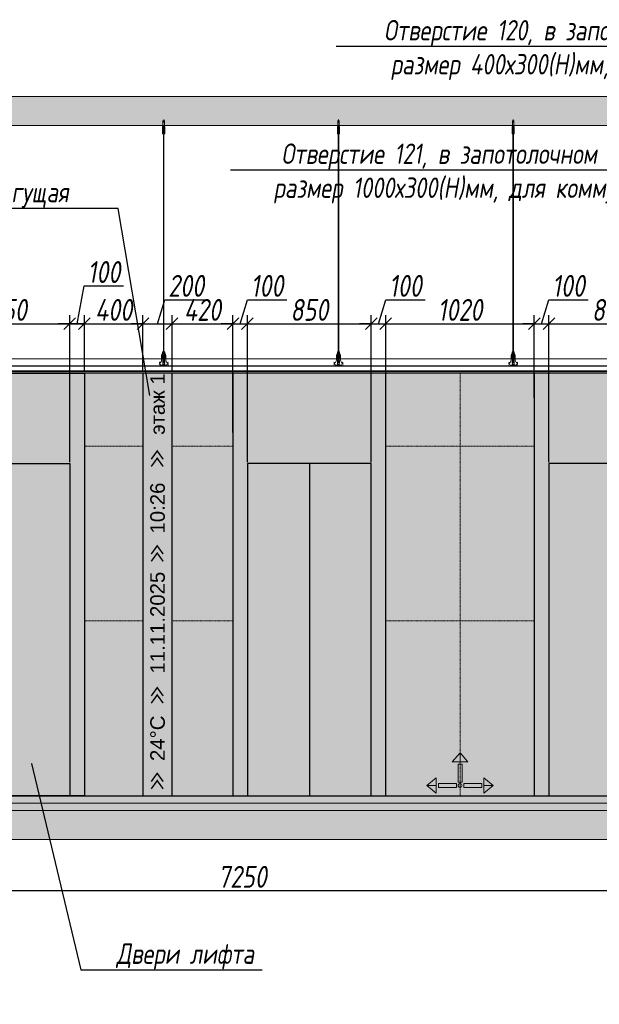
# Model space of a CAD drawing. Header units: millimetres. Extents: x -173851 to 481338, y -267897 to -21875.
# Tile 25 of 126: x -113429 to -109449, y -219524 to -212766. Entities that reach past the tile are written whole.
import ezdxf
from ezdxf import colors
from ezdxf.entities.mleader import LeaderData, LeaderLine
from ezdxf.math import Vec2, Vec3

# ---------------------------------------------------------------- set-up
doc = ezdxf.new("R2010")
doc.units = ezdxf.units.MM
doc.linetypes.add('( Hidden )', pattern=[0.375, 0.25, -0.125])
doc.linetypes.add('DASHDOT', pattern=[25.4, 12.7, -6.35, 0, -6.35])
doc.layers.get('Defpoints').update_dxf_attribs({"color": 31})
for name, color, linetype, lineweight in [('3_RC_Ceiling', 253, 'Continuous', 5), ('A-DETL-GENF', 7, 'Continuous', 5), ('dim_pot', 183, 'Continuous', 9)]:
    doc.layers.add(name, color=color, linetype=linetype, lineweight=lineweight)
for name, color, linetype, lineweight, true_color in [('dim_per', 7, 'Continuous', 9, 0x172e00), ('dim_razv', 7, 'DASHDOT', 9, 0x0d1b0d), ('pol', 7, 'Continuous', 15, 0x55666d)]:
    doc.layers.add(name, color=color, linetype=linetype, lineweight=lineweight, true_color=true_color)
doc.styles.add('fl_iso paper', font='isocpeur.ttf', dxfattribs={"width": 0.8, "oblique": 10})
doc.styles.get("Standard").update_dxf_attribs({"font": 'arial.ttf'})
doc.dimstyles.new('In tre 1_50', dxfattribs={"dimtxt": 150, "dimasz": 80, "dimexe": 60, "dimexo": 10, "dimgap": 20, "dimtad": 1, "dimdec": 0, "dimrnd": 5, "dimzin": 0, "dimdsep": 46, "dimtxsty": 'fl_iso paper', "dimblk": 'OBLIQUE', "dimcen": 0, "dimdle": 60, "dimadec": 0, "dimazin": 0, "dimtfac": 1, "dimtdec": 0, "dimtofl": 0, "dimtmove": 1, "dimatfit": 1, "dimfxl": 40, "dimtolj": 1, "dimtzin": 0, "dimarcsym": 1})

# ---------------------------------------------------------------- blocks, each defined once
blk = doc.blocks.new('*U533')
at = {"layer": '3_RC_Ceiling', "ltscale": 20}
for p, q in [((490274.8, -63924.6), (490274.8, -63984.5)), ((490279.8, -63919.6), (490279.8, -63938.8)), ((490284.8, -63924.6), (490284.8, -63984.5)), ((490272.3, -63976.9), (490277.8, -63976.9)), ((490284.8, -63962.7), (490274.8, -63962.7)), ((490284.8, -63984.5), (490274.8, -63984.5)), ((490277.8, -63963.9), (490277.8, -63984.5)), ((490277.8, -64012.1), (490277.8, -63971.4)), ((490281.8, -63963.9), (490281.8, -63984.5)), ((490281.8, -64012.1), (490281.8, -63971.4)), ((490281.8, -63976.9), (490287.3, -63976.9)), ((490272.3, -64005.4), (490277.8, -64005.4)), ((490277.9, -65491.9), (490277.8, -64018.4)), ((490281.8, -64005.4), (490287.3, -64005.4)), ((490281.9, -65491.9), (490281.8, -64018.4)), ((490272.4, -65524.1), (490277.9, -65524.1)), ((490277.9, -65511.1), (490277.9, -65482.6)), ((490277.9, -65559.3), (490277.9, -65518.6)), ((490281.9, -65511.1), (490281.9, -65482.6)), ((490281.9, -65559.4), (490281.9, -65518.6)), ((490281.9, -65524.1), (490287.4, -65524.1)), ((490272.4, -65552.6), (490277.9, -65552.6)), ((490285.6, -65568.8), (490274.1, -65568.8)), ((490274.1, -65586.8), (490274.1, -65597.8)), ((490274.1, -65597.8), (490274.1, -65604.3)), ((490276.5, -65574.8), (490276.5, -65571.4)), ((490277.9, -65570.9), (490277, -65570.9)), ((490277.9, -65575.3), (490277, -65575.3)), ((490277.4, -65574.8), (490277.3, -65570.9)), ((490277.9, -65574.8), (490277.4, -65574.8)), ((490277.9, -65582.5), (490277.9, -65566.3)), ((490281.9, -65552.6), (490287.4, -65552.6)), ((490281.9, -65582.5), (490281.9, -65566.3)), ((490282.8, -65570.9), (490281.9, -65570.9)), ((490282.4, -65574.8), (490281.9, -65574.8)), ((490282.8, -65575.3), (490281.9, -65575.3)), ((490282.4, -65574.8), (490282.4, -65570.9)), ((490283.3, -65574.8), (490283.3, -65571.4)), ((490285.6, -65586.8), (490285.6, -65597.8)), ((490285.6, -65597.8), (490285.6, -65604.3))]:
    blk.add_line(p, q, dxfattribs=at)
at = {"layer": '3_RC_Ceiling', "ltscale": 20, "elevation": -5.1}
blk.add_lwpolyline([(490272.3, -63966.2), (490272.3, -64016.9, 0.311691), (490287.3, -64016.9), (490287.3, -63966.2, 0.333333)], format="xyb", close=True, dxfattribs=at)
at = {"layer": '3_RC_Ceiling', "ltscale": 20}
for points in [[(490282, -63971.9, 0.15158), (490281.9, -63971.4, 0.106977), (490281.4, -63971, 0.07462), (490280.7, -63970.7, 0.061287), (490279.8, -63970.6, 0.061287), (490279, -63970.7, 0.07462), (490278.3, -63971, 0.106977), (490277.8, -63971.4, 0.15158), (490277.7, -63971.9, 0.156429), (490277.8, -63972.4, 0.106977)], [(490282, -63971.9, -0.164855), (490281.8, -63972.4, -0.106977)], [(490282, -64011.6, -0.15158), (490281.9, -64012.1, -0.106977), (490281.4, -64012.6, -0.07462), (490280.7, -64012.8, -0.061287), (490279.8, -64012.9, -0.061287), (490279, -64012.8, -0.07462), (490278.3, -64012.6, -0.106977), (490277.8, -64012.1, -0.15158), (490277.7, -64011.6, -0.156429), (490277.8, -64011.2, -0.106977)], [(490281.8, -64011.1, -0.164855), (490282, -64011.6, -0.15158)], [(490287.4, -65524.7, -0.160742), (490293.9, -65538), (490293.9, -65568.4, 0.196304), (490301, -65585.9, -0.186577), (490301.9, -65587.9, 0.403263), (490303.4, -65589.3), (490303.4, -65589.3, 0.315299), (490304.8, -65588.4), (490305, -65587.7, -0.253979), (490306.1, -65586.8, -0.113914), (490306.5, -65586.8, -0.349227), (490307.7, -65588.2), (490307.7, -65590.4, -0.065543), (490307.5, -65591.7), (490306.1, -65596.9, -0.339454), (490296.4, -65604.3), (490263.3, -65604.3, -0.339454), (490253.6, -65596.9), (490252.2, -65591.7, -0.065543), (490252, -65590.4), (490252, -65588.2, -0.349227), (490253.2, -65586.8, -0.113914), (490253.6, -65586.8, -0.253979), (490254.7, -65587.7), (490254.9, -65588.4, 0.315299), (490256.4, -65589.3), (490256.4, -65589.3, 0.403263), (490257.9, -65587.9, -0.186577), (490258.7, -65585.9, 0.196304), (490265.9, -65568.4), (490265.9, -65538, -0.160742), (490272.4, -65524.7)], [(490282, -65519.1, 0.15158), (490281.9, -65518.6, 0.106977), (490281.4, -65518.2, 0.07462), (490280.7, -65517.9, 0.061287), (490279.9, -65517.8, 0.061287), (490279, -65517.9, 0.07462), (490278.3, -65518.2, 0.106977), (490277.8, -65518.6, 0.15158), (490277.7, -65519.1, 0.156429), (490277.9, -65519.6, 0.106977)], [(490282, -65519.1, -0.164855), (490281.9, -65519.6, -0.106977)], [(490285.6, -65588.8), (490286.4, -65588.8, 0.414214), (490286.9, -65588.3), (490286.9, -65587.3, 0.414214), (490286.4, -65586.8), (490273.4, -65586.8, 0.414214), (490272.9, -65587.3), (490272.9, -65588.3, 0.414214), (490273.4, -65588.8), (490274.1, -65588.8)], [(490285.6, -65595.8), (490286.4, -65595.8, -0.414214), (490286.9, -65596.3), (490286.9, -65597.3, -0.414214), (490286.4, -65597.8), (490273.4, -65597.8, -0.414214), (490272.9, -65597.3), (490272.9, -65596.3, -0.414214), (490273.4, -65595.8), (490274.1, -65595.8)], [(490285.6, -65604.3), (490285.6, -65605.3, -0.414214), (490282.6, -65608.3), (490277.1, -65608.3, -0.414214), (490274.1, -65605.3), (490274.1, -65604.3)], [(490282, -65558.9, -0.15158), (490281.9, -65559.3, -0.106977), (490281.4, -65559.8, -0.07462), (490280.7, -65560.1, -0.061287), (490279.9, -65560.2, -0.061287), (490279, -65560.1, -0.07462), (490278.3, -65559.8, -0.106977), (490277.8, -65559.3, -0.15158), (490277.7, -65558.9, -0.156429), (490277.9, -65558.4, -0.106977)], [(490281.9, -65558.4, -0.164855), (490282, -65558.9, -0.15158)]]:
    blk.add_lwpolyline(points, format="xyb", dxfattribs=at)
blk.add_lwpolyline([(490272.4, -65513.4), (490272.4, -65564.2, 0.311691), (490287.4, -65564.2), (490287.4, -65513.4, 0.333333)], format="xyb", close=True, dxfattribs=at)
at = {"layer": '3_RC_Ceiling', "ltscale": 20, "const_width": 2.22}
blk.add_lwpolyline([(490307.6, -65584.7, -1), (490312.1, -65584.7), (490312.1, -65586.3, -0.267949), (490311.4, -65587.5, 0.57735), (490311.4, -65589.9, -0.267949), (490312.1, -65591.1), (490312.1, -65593.7, -0.267949), (490311.4, -65594.9, 0.57735), (490311.4, -65597.3, -0.267949), (490312.1, -65598.5), (490312.1, -65601.2, -0.267949), (490311.4, -65602.4, 0.57735), (490311.4, -65604.8, -0.267949), (490312.1, -65606), (490312.1, -65608.8, -0.414214), (490310.7, -65610.2), (490304.5, -65610.2, -0.247529), (490303.3, -65609.6, 0.247529), (490302.2, -65609), (490298.3, -65609, 0.247529), (490297.1, -65609.6, -0.247529), (490296, -65610.2), (490282.3, -65610.2, -0.267949), (490281.1, -65609.5, 0.57735), (490278.7, -65609.5, -0.267949), (490277.5, -65610.2), (490263.7, -65610.2, -0.247529), (490262.6, -65609.6, 0.247529), (490261.4, -65609), (490257.6, -65609, 0.247529), (490256.4, -65609.6, -0.247529), (490255.3, -65610.2), (490249, -65610.2, -0.414214), (490247.6, -65608.8), (490247.6, -65606, -0.267949), (490248.3, -65604.8, 0.57735), (490248.3, -65602.4, -0.267949), (490247.6, -65601.2), (490247.6, -65598.5, -0.267949), (490248.3, -65597.3, 0.57735), (490248.3, -65594.9, -0.267949), (490247.6, -65593.7), (490247.6, -65591.1, -0.267949), (490248.3, -65589.9, 0.57735), (490248.3, -65587.5, -0.267949), (490247.6, -65586.3), (490247.6, -65584.7, -1), (490252.1, -65584.7, -1)], format="xyb", dxfattribs=at)
at = {"layer": '3_RC_Ceiling', "ltscale": 20, "flags": 128}
blk.add_lwpolyline([(490285.6, -65586.8, -0.414214), (490286.1, -65586.3), (490286.6, -65586.3), (490286.6, -65573.3), (490286.1, -65573.3, -0.414214), (490285.6, -65572.8), (490285.6, -65567.9), (490274.1, -65567.9), (490274.1, -65572.8, -0.414214), (490273.6, -65573.3), (490273.1, -65573.3), (490273.1, -65586.3), (490273.6, -65586.3, -0.414214), (490274.1, -65586.8)], format="xyb", dxfattribs=at)
at = {"layer": '3_RC_Ceiling', "ltscale": 20}
for centre in [(490279.8, -63980.6), (490279.8, -64000.6), (490279.9, -65527.8), (490279.9, -65547.8)]:
    blk.add_circle(centre, 1.6, dxfattribs=at)
for centre, radius, start, end in [((490279.8, -63990.6), 2.8, 131.81165, 228.19115), ((490279.8, -63990.6), 2.8, 131.81165, 228.19115), ((490279.8, -63990.6), 2.8, 48.19102, 131.81165), ((490279.8, -63990.6), 2.8, 228.19115, 311.81178), ((490279.8, -63990.6), 2.8, 311.81178, 48.19102), ((490279.9, -65537.8), 2.8, 131.81165, 228.19115), ((490279.9, -65537.8), 2.8, 131.81165, 228.19115), ((490279.9, -65537.8), 2.8, 48.19102, 131.81165), ((490279.9, -65537.8), 2.8, 228.19115, 311.81178), ((490279.9, -65537.8), 2.8, 311.81178, 48.19102), ((490277, -65571.4), 0.5, 90.0014, 180.0014), ((490277, -65574.8), 0.5, 180.0014, 270.0014), ((490278.4, -65582.5), 0.531, 180.0014, 219.64067), ((490279.1, -65581.9), 1.44, 219.64067, 243.43635), ((490279.6, -65581), 2.48, 243.43635, 258.30048), ((490279.9, -65579.5), 3.99, 258.30048, 270.0014), ((490279.9, -65579.5), 3.99, 270.0014, 281.70232), ((490280.2, -65581), 2.48, 281.70232, 296.56645), ((490280.6, -65581.9), 1.44, 296.56645, 320.36213), ((490281.3, -65582.5), 0.531, 320.36213, 0.0014), ((490282.8, -65571.4), 0.5, 0.0014, 90.0014), ((490282.8, -65574.8), 0.5, 270.0014, 0.0014)]:
    blk.add_arc(centre, radius, start, end, dxfattribs=at)
blk = doc.blocks.new('*U514')
at = {"layer": '3_RC_Ceiling'}
blk.add_blockref('*U533', (-490279.9, 64657.8, 2.5), dxfattribs=at)
blk = doc.blocks.new('*U515')
at = {"color": 0, "linetype": 'ByBlock', "lineweight": -2, "transparency": 16777216}
for p in [(4800, 0), (6000, 0), (7200, 0)]:
    blk.add_blockref('*U514', p, dxfattribs=at)
blk = doc.blocks.new('_Oblique')
at = {"color": 0, "linetype": 'ByBlock', "lineweight": -2}
blk.add_line((-0.5, -0.5), (0.5, 0.5), dxfattribs=at)
blk = doc.blocks.new('*D622')
at = {"layer": 'Defpoints', "color": 0, "linetype": 'ByBlock', "transparency": 16777216}
for p in [(-108275.2, -218393), (-115525.2, -218558.5), (-108275.2, -218744)]:
    blk.add_point(p, dxfattribs=at)
at = {"layer": 'dim_razv', "color": 0, "linetype": 'ByBlock', "lineweight": -2, "transparency": 16777216}
for p, q in [((-108275.2, -218403), (-108275.2, -218804)), ((-115525.2, -218568.5), (-115525.2, -218804)), ((-115585.2, -218744), (-108215.2, -218744))]:
    blk.add_line(p, q, dxfattribs=at)
at = {"layer": 'dim_razv', "color": 0, "linetype": 'ByBlock', "lineweight": -2, "transparency": 16777216, "xscale": 80, "yscale": 80, "zscale": 80, "rotation": 180}
blk.add_blockref('_Oblique', (-115525.2, -218744), dxfattribs=at)
at = {"layer": 'dim_razv', "color": 0, "linetype": 'ByBlock', "lineweight": -2, "transparency": 16777216, "xscale": 80, "yscale": 80, "zscale": 80}
blk.add_blockref('_Oblique', (-108275.2, -218744), dxfattribs=at)
at = {"layer": 'dim_razv', "color": 0, "linetype": 'ByBlock', "transparency": 16777216, "insert": (-111900.2, -218649), "char_height": 150, "attachment_point": 5, "style": 'fl_iso paper'}
blk.add_mtext('\\A1;7250', dxfattribs=at)
blk = doc.blocks.new('*D639')
at = {"layer": 'Defpoints', "color": 0, "linetype": 'ByBlock', "transparency": 16777216}
for p in [(-113085.2, -214853.2), (-113935.2, -215813), (-113085.2, -215813)]:
    blk.add_point(p, dxfattribs=at)
at = {"layer": 'dim_razv', "color": 0, "linetype": 'ByBlock', "lineweight": -2, "transparency": 16777216}
for p, q in [((-113935.2, -215803), (-113935.2, -214793.2)), ((-113085.2, -215803), (-113085.2, -214793.2)), ((-113995.2, -214853.2), (-113025.2, -214853.2))]:
    blk.add_line(p, q, dxfattribs=at)
at = {"layer": 'dim_razv', "color": 0, "linetype": 'ByBlock', "lineweight": -2, "transparency": 16777216, "xscale": 80, "yscale": 80, "zscale": 80, "rotation": 180}
blk.add_blockref('_Oblique', (-113935.2, -214853.2), dxfattribs=at)
at = {"layer": 'dim_razv', "color": 0, "linetype": 'ByBlock', "lineweight": -2, "transparency": 16777216, "xscale": 80, "yscale": 80, "zscale": 80}
blk.add_blockref('_Oblique', (-113085.2, -214853.2), dxfattribs=at)
at = {"layer": 'dim_razv', "color": 0, "linetype": 'ByBlock', "transparency": 16777216, "insert": (-113510.2, -214758.2), "char_height": 150, "attachment_point": 5, "style": 'fl_iso paper'}
blk.add_mtext('\\A1;850', dxfattribs=at)
blk = doc.blocks.new('*D640')
at = {"layer": 'Defpoints', "color": 0, "linetype": 'ByBlock', "transparency": 16777216}
for p in [(-112582.7, -214853.2), (-112985.2, -215193), (-112582.7, -215193)]:
    blk.add_point(p, dxfattribs=at)
at = {"layer": 'dim_razv', "color": 0, "linetype": 'ByBlock', "lineweight": -2, "transparency": 16777216}
for p, q in [((-112985.2, -215183), (-112985.2, -214793.2)), ((-112582.7, -215183), (-112582.7, -214793.2)), ((-113045.2, -214853.2), (-112522.7, -214853.2))]:
    blk.add_line(p, q, dxfattribs=at)
at = {"layer": 'dim_razv', "color": 0, "linetype": 'ByBlock', "lineweight": -2, "transparency": 16777216, "xscale": 80, "yscale": 80, "zscale": 80, "rotation": 180}
blk.add_blockref('_Oblique', (-112985.2, -214853.2), dxfattribs=at)
at = {"layer": 'dim_razv', "color": 0, "linetype": 'ByBlock', "lineweight": -2, "transparency": 16777216, "xscale": 80, "yscale": 80, "zscale": 80}
blk.add_blockref('_Oblique', (-112582.7, -214853.2), dxfattribs=at)
at = {"layer": 'dim_razv', "color": 0, "linetype": 'ByBlock', "transparency": 16777216, "insert": (-112784, -214758.2), "char_height": 150, "attachment_point": 5, "style": 'fl_iso paper'}
blk.add_mtext('\\A1;400', dxfattribs=at)
blk = doc.blocks.new('*D641')
at = {"layer": 'Defpoints', "color": 0, "linetype": 'ByBlock', "transparency": 16777216}
for p in [(-112382.7, -214853.2), (-112582.7, -215193), (-112382.7, -215193)]:
    blk.add_point(p, dxfattribs=at)
at = {"layer": 'dim_razv', "color": 0, "linetype": 'ByBlock', "lineweight": -2, "transparency": 16777216}
for p, q in [((-112482.7, -214853.2), (-112433.2, -214688.2)), ((-112433.2, -214688.2), (-112138.8, -214688.2)), ((-112582.7, -215183), (-112582.7, -214793.2)), ((-112382.7, -215183), (-112382.7, -214793.2)), ((-112582.7, -214853.2), (-112662.7, -214853.2)), ((-112582.7, -214853.2), (-112382.7, -214853.2)), ((-112382.7, -214853.2), (-112302.7, -214853.2))]:
    blk.add_line(p, q, dxfattribs=at)
at = {"layer": 'dim_razv', "color": 0, "linetype": 'ByBlock', "lineweight": -2, "transparency": 16777216, "xscale": 80, "yscale": 80, "zscale": 80}
blk.add_blockref('_Oblique', (-112582.7, -214853.2), dxfattribs=at)
at = {"layer": 'dim_razv', "color": 0, "linetype": 'ByBlock', "lineweight": -2, "transparency": 16777216, "xscale": 80, "yscale": 80, "zscale": 80, "rotation": 180}
blk.add_blockref('_Oblique', (-112382.7, -214853.2), dxfattribs=at)
at = {"layer": 'dim_razv', "color": 0, "linetype": 'ByBlock', "transparency": 16777216, "insert": (-112286, -214593.2), "char_height": 150, "attachment_point": 5, "style": 'fl_iso paper'}
blk.add_mtext('\\A1;200', dxfattribs=at)
blk = doc.blocks.new('*D642')
at = {"layer": 'Defpoints', "color": 0, "linetype": 'ByBlock', "transparency": 16777216}
for p in [(-111965.2, -214853.2), (-112382.7, -215193), (-111965.2, -215610)]:
    blk.add_point(p, dxfattribs=at)
at = {"layer": 'dim_razv', "color": 0, "linetype": 'ByBlock', "lineweight": -2, "transparency": 16777216}
for p, q in [((-112382.7, -215183), (-112382.7, -214793.2)), ((-111965.2, -215600), (-111965.2, -214793.2)), ((-112442.7, -214853.2), (-111905.2, -214853.2))]:
    blk.add_line(p, q, dxfattribs=at)
at = {"layer": 'dim_razv', "color": 0, "linetype": 'ByBlock', "lineweight": -2, "transparency": 16777216, "xscale": 80, "yscale": 80, "zscale": 80, "rotation": 180}
blk.add_blockref('_Oblique', (-112382.7, -214853.2), dxfattribs=at)
at = {"layer": 'dim_razv', "color": 0, "linetype": 'ByBlock', "lineweight": -2, "transparency": 16777216, "xscale": 80, "yscale": 80, "zscale": 80}
blk.add_blockref('_Oblique', (-111965.2, -214853.2), dxfattribs=at)
at = {"layer": 'dim_razv', "color": 0, "linetype": 'ByBlock', "transparency": 16777216, "insert": (-112174, -214758.2), "char_height": 150, "attachment_point": 5, "style": 'fl_iso paper'}
blk.add_mtext('\\A1;420', dxfattribs=at)
blk = doc.blocks.new('*D643')
at = {"layer": 'Defpoints', "color": 0, "linetype": 'ByBlock', "transparency": 16777216}
for p in [(-111865.2, -214853.2), (-111965.2, -215610), (-111865.2, -215813)]:
    blk.add_point(p, dxfattribs=at)
at = {"layer": 'dim_razv', "color": 0, "linetype": 'ByBlock', "lineweight": -2, "transparency": 16777216}
for p, q in [((-111915.2, -214853.2), (-111865.7, -214688.2)), ((-111865.7, -214688.2), (-111595.3, -214688.2)), ((-111965.2, -215600), (-111965.2, -214793.2)), ((-111865.2, -215803), (-111865.2, -214793.2)), ((-111965.2, -214853.2), (-112045.2, -214853.2)), ((-111965.2, -214853.2), (-111865.2, -214853.2)), ((-111865.2, -214853.2), (-111785.2, -214853.2))]:
    blk.add_line(p, q, dxfattribs=at)
at = {"layer": 'dim_razv', "color": 0, "linetype": 'ByBlock', "lineweight": -2, "transparency": 16777216, "xscale": 80, "yscale": 80, "zscale": 80}
blk.add_blockref('_Oblique', (-111965.2, -214853.2), dxfattribs=at)
at = {"layer": 'dim_razv', "color": 0, "linetype": 'ByBlock', "lineweight": -2, "transparency": 16777216, "xscale": 80, "yscale": 80, "zscale": 80, "rotation": 180}
blk.add_blockref('_Oblique', (-111865.2, -214853.2), dxfattribs=at)
at = {"layer": 'dim_razv', "color": 0, "linetype": 'ByBlock', "transparency": 16777216, "insert": (-111730.5, -214593.2), "char_height": 150, "attachment_point": 5, "style": 'fl_iso paper'}
blk.add_mtext('\\A1;100', dxfattribs=at)
blk = doc.blocks.new('*D644')
at = {"layer": 'Defpoints', "color": 0, "linetype": 'ByBlock', "transparency": 16777216}
for p in [(-111015.2, -214853.2), (-111865.2, -215813), (-111015.2, -215813)]:
    blk.add_point(p, dxfattribs=at)
at = {"layer": 'dim_razv', "color": 0, "linetype": 'ByBlock', "lineweight": -2, "transparency": 16777216}
for p, q in [((-111865.2, -215803), (-111865.2, -214793.2)), ((-111015.2, -215803), (-111015.2, -214793.2)), ((-111925.2, -214853.2), (-110955.2, -214853.2))]:
    blk.add_line(p, q, dxfattribs=at)
at = {"layer": 'dim_razv', "color": 0, "linetype": 'ByBlock', "lineweight": -2, "transparency": 16777216, "xscale": 80, "yscale": 80, "zscale": 80, "rotation": 180}
blk.add_blockref('_Oblique', (-111865.2, -214853.2), dxfattribs=at)
at = {"layer": 'dim_razv', "color": 0, "linetype": 'ByBlock', "lineweight": -2, "transparency": 16777216, "xscale": 80, "yscale": 80, "zscale": 80}
blk.add_blockref('_Oblique', (-111015.2, -214853.2), dxfattribs=at)
at = {"layer": 'dim_razv', "color": 0, "linetype": 'ByBlock', "transparency": 16777216, "insert": (-111440.2, -214758.2), "char_height": 150, "attachment_point": 5, "style": 'fl_iso paper'}
blk.add_mtext('\\A1;850', dxfattribs=at)
blk = doc.blocks.new('*D645')
at = {"layer": 'Defpoints', "color": 0, "linetype": 'ByBlock', "transparency": 16777216}
for p in [(-110915.2, -214853.2), (-110915.2, -215693), (-111015.2, -215813)]:
    blk.add_point(p, dxfattribs=at)
at = {"layer": 'dim_razv', "color": 0, "linetype": 'ByBlock', "lineweight": -2, "transparency": 16777216}
for p, q in [((-110965.2, -214853.2), (-110915.7, -214688.2)), ((-110915.7, -214688.2), (-110645.3, -214688.2)), ((-111015.2, -215803), (-111015.2, -214793.2)), ((-110915.2, -215683), (-110915.2, -214793.2)), ((-111015.2, -214853.2), (-111095.2, -214853.2)), ((-111015.2, -214853.2), (-110915.2, -214853.2)), ((-110915.2, -214853.2), (-110835.2, -214853.2))]:
    blk.add_line(p, q, dxfattribs=at)
at = {"layer": 'dim_razv', "color": 0, "linetype": 'ByBlock', "lineweight": -2, "transparency": 16777216, "xscale": 80, "yscale": 80, "zscale": 80}
blk.add_blockref('_Oblique', (-111015.2, -214853.2), dxfattribs=at)
at = {"layer": 'dim_razv', "color": 0, "linetype": 'ByBlock', "lineweight": -2, "transparency": 16777216, "xscale": 80, "yscale": 80, "zscale": 80, "rotation": 180}
blk.add_blockref('_Oblique', (-110915.2, -214853.2), dxfattribs=at)
at = {"layer": 'dim_razv', "color": 0, "linetype": 'ByBlock', "transparency": 16777216, "insert": (-110780.5, -214593.2), "char_height": 150, "attachment_point": 5, "style": 'fl_iso paper'}
blk.add_mtext('\\A1;100', dxfattribs=at)
blk = doc.blocks.new('*D646')
at = {"layer": 'Defpoints', "color": 0, "linetype": 'ByBlock', "transparency": 16777216}
for p in [(-109895.2, -214853.2), (-109895.2, -215372.1), (-110915.2, -215693)]:
    blk.add_point(p, dxfattribs=at)
at = {"layer": 'dim_razv', "color": 0, "linetype": 'ByBlock', "lineweight": -2, "transparency": 16777216}
for p, q in [((-110915.2, -215683), (-110915.2, -214793.2)), ((-109895.2, -215362.1), (-109895.2, -214793.2)), ((-110975.2, -214853.2), (-109835.2, -214853.2))]:
    blk.add_line(p, q, dxfattribs=at)
at = {"layer": 'dim_razv', "color": 0, "linetype": 'ByBlock', "lineweight": -2, "transparency": 16777216, "xscale": 80, "yscale": 80, "zscale": 80, "rotation": 180}
blk.add_blockref('_Oblique', (-110915.2, -214853.2), dxfattribs=at)
at = {"layer": 'dim_razv', "color": 0, "linetype": 'ByBlock', "lineweight": -2, "transparency": 16777216, "xscale": 80, "yscale": 80, "zscale": 80}
blk.add_blockref('_Oblique', (-109895.2, -214853.2), dxfattribs=at)
at = {"layer": 'dim_razv', "color": 0, "linetype": 'ByBlock', "transparency": 16777216, "insert": (-110405.2, -214758.2), "char_height": 150, "attachment_point": 5, "style": 'fl_iso paper'}
blk.add_mtext('\\A1;1020', dxfattribs=at)
blk = doc.blocks.new('*D647')
at = {"layer": 'Defpoints', "color": 0, "linetype": 'ByBlock', "transparency": 16777216}
for p in [(-109795.2, -214853.2), (-109895.2, -215372.1), (-109795.2, -215813)]:
    blk.add_point(p, dxfattribs=at)
at = {"layer": 'dim_razv', "color": 0, "linetype": 'ByBlock', "lineweight": -2, "transparency": 16777216}
for p, q in [((-109845.2, -214853.2), (-109795.7, -214688.2)), ((-109795.7, -214688.2), (-109525.3, -214688.2)), ((-109895.2, -215362.1), (-109895.2, -214793.2)), ((-109795.2, -215803), (-109795.2, -214793.2)), ((-109895.2, -214853.2), (-109975.2, -214853.2)), ((-109895.2, -214853.2), (-109795.2, -214853.2)), ((-109795.2, -214853.2), (-109715.2, -214853.2))]:
    blk.add_line(p, q, dxfattribs=at)
at = {"layer": 'dim_razv', "color": 0, "linetype": 'ByBlock', "lineweight": -2, "transparency": 16777216, "xscale": 80, "yscale": 80, "zscale": 80}
blk.add_blockref('_Oblique', (-109895.2, -214853.2), dxfattribs=at)
at = {"layer": 'dim_razv', "color": 0, "linetype": 'ByBlock', "lineweight": -2, "transparency": 16777216, "xscale": 80, "yscale": 80, "zscale": 80, "rotation": 180}
blk.add_blockref('_Oblique', (-109795.2, -214853.2), dxfattribs=at)
at = {"layer": 'dim_razv', "color": 0, "linetype": 'ByBlock', "transparency": 16777216, "insert": (-109660.5, -214593.2), "char_height": 150, "attachment_point": 5, "style": 'fl_iso paper'}
blk.add_mtext('\\A1;100', dxfattribs=at)
blk = doc.blocks.new('*D648')
at = {"layer": 'Defpoints', "color": 0, "linetype": 'ByBlock', "transparency": 16777216}
for p in [(-108945.2, -214853.2), (-109795.2, -215813), (-108945.2, -215813)]:
    blk.add_point(p, dxfattribs=at)
at = {"layer": 'dim_razv', "color": 0, "linetype": 'ByBlock', "lineweight": -2, "transparency": 16777216}
for p, q in [((-109795.2, -215803), (-109795.2, -214793.2)), ((-108945.2, -215803), (-108945.2, -214793.2)), ((-109855.2, -214853.2), (-108885.2, -214853.2))]:
    blk.add_line(p, q, dxfattribs=at)
at = {"layer": 'dim_razv', "color": 0, "linetype": 'ByBlock', "lineweight": -2, "transparency": 16777216, "xscale": 80, "yscale": 80, "zscale": 80, "rotation": 180}
blk.add_blockref('_Oblique', (-109795.2, -214853.2), dxfattribs=at)
at = {"layer": 'dim_razv', "color": 0, "linetype": 'ByBlock', "lineweight": -2, "transparency": 16777216, "xscale": 80, "yscale": 80, "zscale": 80}
blk.add_blockref('_Oblique', (-108945.2, -214853.2), dxfattribs=at)
at = {"layer": 'dim_razv', "color": 0, "linetype": 'ByBlock', "transparency": 16777216, "insert": (-109370.2, -214758.2), "char_height": 150, "attachment_point": 5, "style": 'fl_iso paper'}
blk.add_mtext('\\A1;850', dxfattribs=at)
blk = doc.blocks.new('1')
at = {"layer": 'pol', "linetype": 'ByBlock'}
h = blk.add_hatch(color=1, dxfattribs=at)
h.paths.add_polyline_path([(35776.4, 73135.4), (35803.1, 73135.4), (35803.1, 73259), (35776.4, 73259)])
h.paths.add_polyline_path([(35789.8, 73274.6), (35843.2, 73274.6), (35789.8, 73338.2)])
h.paths.add_polyline_path([(35789.8, 73274.6), (35736.3, 73274.6), (35789.8, 73338.2)])
edge = h.paths.add_edge_path()
edge.add_arc((35789.8, 73110.5), 13.4, 0, 360)
h = blk.add_hatch(color=1, dxfattribs=at)
h.paths.add_polyline_path([(35813.3, 73097.1), (35813.3, 73123.9), (35936.9, 73123.9), (35936.9, 73097.1)])
h.paths.add_polyline_path([(35952.5, 73110.5), (35952.5, 73164), (36016.1, 73110.5)])
h.paths.add_polyline_path([(35952.5, 73110.5), (35952.5, 73057), (36016.1, 73110.5)])
at = {"layer": 'pol', "color": 1, "linetype": 'ByBlock'}
for points in [[(35789.8, 73274.6), (35736.3, 73274.6), (35789.8, 73338.2), (35789.8, 73274.6)], [(35789.8, 73274.6), (35843.2, 73274.6), (35789.8, 73338.2), (35789.8, 73274.6)], [(35952.5, 73110.5), (35952.5, 73164), (36016.1, 73110.5), (35952.5, 73110.5)], [(35952.5, 73110.5), (35952.5, 73057), (36016.1, 73110.5), (35952.5, 73110.5)]]:
    blk.add_lwpolyline(points, dxfattribs=at)
for points in [[(35776.4, 73135.4), (35803.1, 73135.4), (35803.1, 73259), (35776.4, 73259)], [(35813.3, 73097.1), (35813.3, 73123.9), (35936.9, 73123.9), (35936.9, 73097.1)]]:
    blk.add_lwpolyline(points, close=True, dxfattribs=at)
blk.add_circle((35789.8, 73110.5), 13.4, dxfattribs=at)
blk = doc.blocks.new('*D1617')
at = {"layer": 'Defpoints', "color": 0, "linetype": 'ByBlock', "transparency": 16777216}
for p in [(-113085.2, -214853.2), (-113085.2, -215193), (-112985.2, -215193)]:
    blk.add_point(p, dxfattribs=at)
at = {"layer": 'dim_razv', "color": 0, "linetype": 'ByBlock', "lineweight": -2, "transparency": 16777216}
for p, q in [((-113035.2, -214853.2), (-112985.7, -214593.2)), ((-112985.7, -214593.2), (-112715.3, -214593.2)), ((-113085.2, -215183), (-113085.2, -214793.2)), ((-112985.2, -215183), (-112985.2, -214793.2)), ((-113085.2, -214853.2), (-113165.2, -214853.2)), ((-112985.2, -214853.2), (-113085.2, -214853.2)), ((-112985.2, -214853.2), (-112905.2, -214853.2))]:
    blk.add_line(p, q, dxfattribs=at)
at = {"layer": 'dim_razv', "color": 0, "linetype": 'ByBlock', "lineweight": -2, "transparency": 16777216, "xscale": 80, "yscale": 80, "zscale": 80}
blk.add_blockref('_Oblique', (-113085.2, -214853.2), dxfattribs=at)
at = {"layer": 'dim_razv', "color": 0, "linetype": 'ByBlock', "lineweight": -2, "transparency": 16777216, "xscale": 80, "yscale": 80, "zscale": 80, "rotation": 180}
blk.add_blockref('_Oblique', (-112985.2, -214853.2), dxfattribs=at)
at = {"layer": 'dim_razv', "color": 0, "linetype": 'ByBlock', "transparency": 16777216, "insert": (-112850.5, -214498.2), "char_height": 150, "attachment_point": 5, "style": 'fl_iso paper'}
blk.add_mtext('\\A1;100', dxfattribs=at)

msp = doc.modelspace()

# ---------------------------------------------------------------- hatches: boundary and pattern name
at = {"layer": 'A-DETL-GENF'}
h = msp.add_hatch(dxfattribs=at)
h.set_pattern_fill('ANSI35', color=256, scale=20, style=0)
h.set_pattern_definition([(45, (-238381.08, -221132.36), (-89.80256, 89.80256), []), (45, (-238291.28, -221132.36), (-89.80256, 89.80256), [158.75, -31.75, 0, -31.75])])
h.paths.add_polyline_path([(-118306.9, -213493), (-98241.2, -213493), (-98241.2, -213293), (-118306.9, -213293)])
h = msp.add_hatch(dxfattribs=at)
h.set_pattern_fill('AR-CONC', color=256, style=0)
h.set_pattern_definition([(50, (-238381.08, -225934.18), (182.18467, -15.93909), [19.05, -209.55]), (355, (-238381.08, -225934.18), (-35.24342, 191.05685), [15.24, -167.64058]), (100.45144, (-238365.9, -225935.51), (146.94125, 175.11775), [16.19, -178.09024]), (46.1842, (-238381.08, -225883.38), (271.07904, -42.04233), [28.575, -314.325]), (96.63556, (-238358.5, -225886.89), (237.40413, 247.4261), [24.285, -267.1356]), (351.18415, (-238381.08, -225883.38), (237.40413, 247.4261), [22.85997, -251.45973]), (21, (-238355.68, -225896.08), (151.61439, -102.2652), [19.05, -209.55]), (326, (-238355.68, -225896.08), (61.80203, 184.18797), [15.24, -167.64]), (71.45144, (-238343.04, -225904.6), (213.41642, 81.92277), [16.19, -178.08994]), (37.5, (-238381.08, -225934.18), (3.088603, 84.55504), [0, -165.608, 0, -170.18, 0, -168.275]), (7.5, (-238381.08, -225934.18), (66.81966, 100.180575), [0, -97.028, 0, -161.798, 0, -64.135]), (327.5, (-238437.72, -225934.18), (135.590595, -5.728744), [0, -63.5, 0, -198.12, 0, -262.89]), (317.5, (-238463.12, -225934.18), (148.12918, 25.42649), [0, -82.55, 0, -131.572, 0, -186.69])])
h.paths.add_polyline_path([(-118306.9, -218143), (-98241.2, -218143), (-98241.2, -218093), (-118306.9, -218093)])
h = msp.add_hatch(dxfattribs=at)
h.set_pattern_fill('ANSI35', color=256, scale=10, style=0)
h.set_pattern_definition([(45, (-238381.08, -225934.18), (-44.90128, 44.90128), []), (45, (-238336.177, -225934.18), (-44.90128, 44.90128), [79.375, -15.875, 0, -15.875])])
h.paths.add_polyline_path([(-98241.2, -218193), (-118306.9, -218193), (-118306.9, -218143), (-98241.2, -218143)])
h = msp.add_hatch(dxfattribs=at)
h.set_pattern_fill('ANSI35', color=256, scale=20, style=0)
h.set_pattern_definition([(45, (-238381.08, -225934.18), (-89.80256, 89.80256), []), (45, (-238291.28, -225934.18), (-89.80256, 89.80256), [158.75, -31.75, 0, -31.75])])
h.paths.add_polyline_path([(-118306.9, -218393), (-98241.2, -218393), (-98241.2, -218193), (-118306.9, -218193)])
at = {"layer": 'dim_pot', "linetype": 'ByBlock', "true_color": 0x878581}
h = msp.add_hatch(color=252, dxfattribs=at)
h.dxf.hatch_style = 1
h.paths.add_polyline_path([(-112985.2, -218093), (-114035.2, -218093), (-114035.2, -215193), (-112985.2, -215193)])
h.paths.add_polyline_path([(-110915.2, -215193), (-111965.2, -215193), (-111965.2, -218093), (-110915.2, -218093)])
h.paths.add_polyline_path([(-109895.2, -218093), (-108845.2, -218093), (-108845.2, -215193), (-109895.2, -215193)])
h.paths.add_polyline_path([(-104275.2, -218093), (-102875.2, -218093), (-102875.2, -215193), (-104275.2, -215193)])
h.paths.add_polyline_path([(-101375.2, -215193), (-99975.2, -215193), (-99975.2, -218093), (-101375.2, -218093)])
at = {"layer": 'dim_pot', "linetype": 'ByBlock', "true_color": 0xddc49a}
h = msp.add_hatch(color=31, dxfattribs=at)
h.dxf.hatch_style = 1
h.paths.add_polyline_path([(-102225.2, -218093), (-102025.2, -218093), (-102025.2, -215193), (-102225.2, -215193)])
h.paths.add_polyline_path([(-112382.7, -215193), (-112582.7, -215193), (-112582.7, -218093), (-112382.7, -218093)])
at = {"layer": 'dim_razv', "true_color": 0xffffff, "transparency": 33554687}
h = msp.add_hatch(dxfattribs=at)
h.set_pattern_fill('AR-SAND', scale=3, angle=315)
h.paths.add_polyline_path([(-117655.2, -215813), (-115695.2, -215813), (-115695.2, -218093), (-117655.2, -218093)], flags=16)
h.paths.add_polyline_path([(-115525.2, -218093), (-108275.2, -218093), (-108275.2, -215193), (-115525.2, -215193)])
h.paths.add_polyline_path([(-117825.2, -218093), (-115525.2, -218093), (-115525.2, -215193), (-117825.2, -215193)])
h.paths.add_polyline_path([(-112985.2, -218093), (-114035.2, -218093), (-114035.2, -215193), (-112985.2, -215193)], flags=17)
h.paths.add_polyline_path([(-112382.7, -215193), (-112582.7, -215193), (-112582.7, -218093), (-112382.7, -218093)], flags=16)
h.paths.add_polyline_path([(-110915.2, -215193), (-111965.2, -215193), (-111965.2, -218093), (-110915.2, -218093)], flags=16)
h.paths.add_polyline_path([(-109895.2, -218093), (-108845.2, -218093), (-108845.2, -215193), (-109895.2, -215193)], flags=17)
h.paths.add_polyline_path([(-108105.2, -215813), (-106145.2, -215813), (-106145.2, -218093), (-108105.2, -218093)], flags=16)
h.paths.add_polyline_path([(-105975.2, -218093), (-105875.2, -218093), (-105875.2, -215193), (-105975.2, -215193)])
h.paths.add_polyline_path([(-105875.2, -215193), (-105875.2, -218093)], flags=17)
h.paths.add_polyline_path([(-108275.2, -215193), (-105975.2, -215193), (-105975.2, -218093), (-108275.2, -218093)])
h.paths.add_polyline_path([(-104625.2, -218093), (-98725.2, -218093), (-98725.2, -215193), (-104625.2, -215193)])
h.paths.add_polyline_path([(-104625.2, -215193), (-104625.2, -218093)], flags=17)
h.paths.add_polyline_path([(-104275.2, -218093), (-102875.2, -218093), (-102875.2, -215193), (-104275.2, -215193)], flags=17)
h.paths.add_polyline_path([(-102025.2, -218093), (-101375.2, -218093), (-101375.2, -215193), (-102025.2, -215193)], flags=17)
h.paths.add_polyline_path([(-102875.2, -215193), (-102225.2, -215193), (-102225.2, -218093), (-102875.2, -218093)], flags=16)
h.paths.add_polyline_path([(-102225.2, -218093), (-102025.2, -218093), (-102025.2, -215193), (-102225.2, -215193)], flags=17)
h.paths.add_polyline_path([(-101375.2, -215193), (-99975.2, -215193), (-99975.2, -218093), (-101375.2, -218093)], flags=16)
h.paths.add_polyline_path([(-104850.2, -215993), (-104850.2, -218093), (-104625.2, -218093), (-104625.2, -215193), (-105875.2, -215193), (-105875.2, -218093), (-105650.2, -218093), (-105650.2, -215993)])

# ---------------------------------------------------------------- linework, layer by layer
at = {"lineweight": 13}
for points in [[(-118306.9, -213493), (-98241.2, -213493), (-98241.2, -213293), (-118306.9, -213293)], [(-118306.9, -218143), (-98241.2, -218143), (-98241.2, -218093), (-118306.9, -218093)], [(-98241.2, -218193), (-118306.9, -218193), (-118306.9, -218143), (-98241.2, -218143)], [(-118306.9, -218393), (-98241.2, -218393), (-98241.2, -218193), (-118306.9, -218193)]]:
    msp.add_lwpolyline(points, close=True, dxfattribs=at)
at = {"color": 253, "linetype": '( Hidden )', "lineweight": 13, "ltscale": 15}
msp.add_lwpolyline([(-117825.2, -215143), (-98725.2, -215143), (-98725.2, -215093), (-117825.2, -215093)], close=True, dxfattribs=at)
at = {"linetype": 'ByBlock'}
for points in [[(-117825.2, -215143), (-98725.2, -215143), (-98725.2, -215178), (-117825.2, -215178)], [(-98725.2, -215193), (-117825.2, -215193), (-117825.2, -215178), (-98725.2, -215178)], [(-115525.2, -218093), (-108275.2, -218093), (-108275.2, -215193), (-115525.2, -215193)], [(-112985.2, -218093), (-114035.2, -218093), (-114035.2, -215193), (-112985.2, -215193)], [(-112382.7, -215193), (-112582.7, -215193), (-112582.7, -218093), (-112382.7, -218093)], [(-110915.2, -215193), (-111965.2, -215193), (-111965.2, -218093), (-110915.2, -218093)], [(-109895.2, -218093), (-108845.2, -218093), (-108845.2, -215193), (-109895.2, -215193)], [(-113935.2, -215813), (-113085.2, -215813), (-113085.2, -218093), (-113935.2, -218093)], [(-111865.2, -218093), (-111015.2, -218093), (-111015.2, -215813), (-111865.2, -215813)], [(-109795.2, -218093), (-108945.2, -218093), (-108945.2, -215813), (-109795.2, -215813)]]:
    msp.add_lwpolyline(points, close=True, dxfattribs=at)
msp.add_lwpolyline([(-111440.2, -215813), (-111440.2, -218093)], dxfattribs=at)
at = {"layer": 'dim_razv', "color": 253, "ltscale": 0.3, "transparency": 33554687}
for points in [[(-110405.2, -218093), (-110405.2, -215193)], [(-112985.2, -215693), (-112582.7, -215693)], [(-112382.7, -215693), (-111965.2, -215693)], [(-110915.2, -215693), (-109895.2, -215693)], [(-112985.2, -216893), (-112582.7, -216893)], [(-112382.7, -216893), (-111965.2, -216893)], [(-110915.2, -216893), (-109895.2, -216893)]]:
    msp.add_lwpolyline(points, dxfattribs=at)
at = {"layer": 'dim_razv', "color": 252, "linetype": 'ByBlock', "const_width": 10}
for points in [[(-112525.7, -215782.7), (-112484.9, -215726.5), (-112444.1, -215782.7)], [(-112525.7, -215832.7), (-112484.9, -215776.5), (-112444.1, -215832.7)], [(-112525.7, -216433.6), (-112484.9, -216377.4), (-112444.1, -216433.6)], [(-112525.7, -216483.6), (-112484.9, -216427.4), (-112444.1, -216483.6)], [(-112525.7, -217407.1), (-112484.9, -217350.9), (-112444.1, -217407.1)], [(-112525.7, -217457.1), (-112484.9, -217400.9), (-112444.1, -217457.1)], [(-112525.7, -217995.1), (-112484.9, -217938.9), (-112444.1, -217995.1)], [(-112525.7, -218045.1), (-112484.9, -217988.9), (-112444.1, -218045.1)]]:
    msp.add_lwpolyline(points, dxfattribs=at)

# ---------------------------------------------------------------- block references
at = {"linetype": 'ByBlock'}
msp.add_blockref('*U515', (-117240.3, -214190.5, -2.5), dxfattribs=at)
for p, xscale, rotation in [((-37294.7, -253592.7), 0.9938708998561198, 89.99999999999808), ((-183515.7, -253592.7), -0.9938708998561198, 270.0000000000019)]:
    msp.add_blockref('1', p, dxfattribs=dict(at, xscale=xscale, rotation=rotation))

# ---------------------------------------------------------------- texts
at = {"layer": 'dim_razv', "color": 252, "linetype": 'ByBlock', "insert": (-112482, -218093), "char_height": 100, "attachment_point": 4, "rotation": 90}
msp.add_mtext_dynamic_manual_height_columns('\\pt200,800,1800,2400;^I 24°С^I 11.11.2025  ^I10:26^I  этаж 1', width=5991.887, gutter_width=12.5, heights=[0], dxfattribs=at)

# ---------------------------------------------------------------- dimensions: what is measured, and where the dimension line sits
at = {"layer": 'dim_razv', "linetype": 'ByBlock'}
dim = msp.add_linear_dim(base=(-113085.2, -214853.2), p1=(-112985.2, -215193), p2=(-113085.2, -215193), dimstyle='In tre 1_50', dxfattribs=at)
dim.commit()
dim.dimension.update_dxf_attribs({"geometry": '*D1617', "text_midpoint": (-112965.7, -214593.2), "dimtype": 160})
for base, p1, p2, picture, middle in [((-112382.7, -214853.2), (-112582.7, -215193), (-112382.7, -215193), '*D641', (-112413.2, -214593.2)), ((-111865.2, -214853.2), (-111965.2, -215610), (-111865.2, -215813), '*D643', (-111845.7, -214593.2)), ((-110915.2, -214853.2), (-111015.2, -215813), (-110915.2, -215693), '*D645', (-110895.7, -214593.2)), ((-109795.2, -214853.2), (-109895.2, -215372.1), (-109795.2, -215813), '*D647', (-109775.7, -214593.2)), ((-113085.2, -214853.2), (-113935.2, -215813), (-113085.2, -215813), '*D639', (-113510.2, -214758.2)), ((-112582.7309, -214853.1997), (-112985.212, -215192.9699), (-112582.7309, -215192.9699), '*D640', (-112783.9714, -214758.1997)), ((-111965.212, -214853.1997), (-112382.7309, -215192.9699), (-111965.212, -215609.981), '*D642', (-112173.9714, -214758.1997)), ((-111015.2, -214853.2), (-111865.2, -215813), (-111015.2, -215813), '*D644', (-111440.2, -214758.2)), ((-109895.2, -214853.2), (-110915.2, -215693), (-109895.2, -215372.1), '*D646', (-110405.2, -214758.2)), ((-108945.2, -214853.2), (-109795.2, -215813), (-108945.2, -215813), '*D648', (-109370.2, -214758.2)), ((-108275.2, -218744), (-115525.2, -218558.5), (-108275.2, -218393), '*D622', (-111900.2, -218649))]:
    dim = msp.add_linear_dim(base=base, p1=p1, p2=p2, dimstyle='In tre 1_50', dxfattribs=at)
    dim.commit()
    dim.dimension.update_dxf_attribs({"geometry": picture, "text_midpoint": middle})

# ---------------------------------------------------------------- leaders
at = {"layer": 'dim_per', "linetype": 'ByBlock'}
ml = msp.add_multileader_mtext('Standard', dxfattribs=at)
ml.set_content('Отверстие 120, в запотолочном пространстве,\\Pразмер 400х300(Н)мм, для коммуникаций СС', color=256, style='fl_iso paper')
ml.set_leader_properties()
ml.build(insert=Vec2(0, 0))
ml.multileader.update_dxf_attribs({"text_left_attachment_type": 6, "text_right_attachment_type": 6, "dogleg_length": 252.8})
ctx = ml.context
ctx.base_point, ctx.char_height, ctx.plane_origin = Vec3(-111129.5, -212950.9), 140, Vec3(-108616.9, -210777.7)
ctx.left_attachment, ctx.right_attachment, ctx.text_align_type = 6, 6, 2
notes = []
notes.append((ctx, [(1, (1, 1, 0), (-107475.4, -212950.9), (-1, 0), 252.8, [(0, [(-107055.9, -214841.5)], 0, [])])]))
ctx.mtext.insert, ctx.mtext.width, ctx.mtext.alignment, ctx.mtext.flow_direction = Vec3(-107730.2, -212768.9), 4748.119, 3, 5
ml = msp.add_multileader_mtext('Standard', dxfattribs=at)
ml.set_content('Отверстие 121, в запотолочном пространстве,\\Pразмер 1000х300(Н)мм, для коммуникаций ОВ', color=256, style='fl_iso paper')
ml.set_leader_properties()
ml.build(insert=Vec2(0, 0))
ml.multileader.update_dxf_attribs({"text_left_attachment_type": 6, "text_right_attachment_type": 6, "dogleg_length": 252.8})
ctx = ml.context
ctx.base_point, ctx.char_height, ctx.plane_origin = Vec3(-111832.5, -213798.1), 140, Vec3(-109289.5, -210777.7)
ctx.left_attachment, ctx.right_attachment, ctx.text_align_type = 6, 6, 2
notes.append((ctx, [(1, (1, 1, 0), (-108200.8, -213798.1), (-1, 0), 252.8, [(0, [(-107994, -214793)], 0, [])])]))
ctx.mtext.insert, ctx.mtext.width, ctx.mtext.alignment, ctx.mtext.flow_direction = Vec3(-108455.6, -213616.1), 4748.119, 3, 5
ml = msp.add_multileader_mtext('Standard', dxfattribs=at)
ml.set_content('Вертикально расположенная бегущая строка (время/дата/t%%D/этаж)', color=256, style='fl_iso paper')
ml.set_leader_properties()
ml.build(insert=Vec2(0, 0))
ml.multileader.update_dxf_attribs({"text_left_attachment_type": 6, "text_right_attachment_type": 6, "dogleg_length": 252.8})
ctx = ml.context
ctx.base_point, ctx.char_height, ctx.plane_origin = Vec3(-115700.4, -214061.6), 140, Vec3(-100243.1, -214003)
ctx.left_attachment, ctx.right_attachment = 6, 6
notes.append((ctx, [(0, (1, 1, 0), (-112753.4, -214061.6), (-1, 0), 252.8, [(1, [(-112534.1, -215350)], 0, [])])]))
ctx.mtext.insert, ctx.mtext.width, ctx.mtext.defined_height, ctx.mtext.flow_direction = Vec3(-115698.4, -213879.6), 2878.787, 13.9, 5
ml = msp.add_multileader_mtext('Standard', dxfattribs=at)
ml.set_content('Двери лифта', color=256, style='fl_iso paper')
ml.set_leader_properties()
ml.build(insert=Vec2(0, 0))
ml.multileader.update_dxf_attribs({"text_left_attachment_type": 6, "text_right_attachment_type": 6, "dogleg_length": 252.8})
ctx = ml.context
ctx.base_point, ctx.char_height, ctx.plane_origin = Vec3(-112757.6, -219288.4), 140, Vec3(-113180.1, -217849.4)
ctx.left_attachment, ctx.right_attachment, ctx.text_align_type = 6, 6, 2
notes.append((ctx, [(0, (1, 1, 0), (-113010.4, -219288.4), (1, 0), 252.8, [(0, [(-113348.5, -217867.7)], 0, [])])]))
ctx.mtext.insert, ctx.mtext.alignment, ctx.mtext.flow_direction = Vec3(-111820, -219106.4), 3, 5
for ctx, leaders in notes:
    for number, flags, end, landing, length, lines in leaders:
        leader = LeaderData()
        leader.index, (leader.has_last_leader_line, leader.has_dogleg_vector, leader.attachment_direction) = number, flags
        leader.last_leader_point, leader.dogleg_vector, leader.dogleg_length = Vec3(end), Vec3(landing), length
        for number, points, colour, breaks in lines:
            line = LeaderLine()
            line.index, line.vertices, line.color, line.breaks = number, Vec3.list(points), colors.encode_raw_color(colour), breaks
            leader.lines.append(line)
        ctx.leaders.append(leader)

doc.saveas('drawing.dxf')
